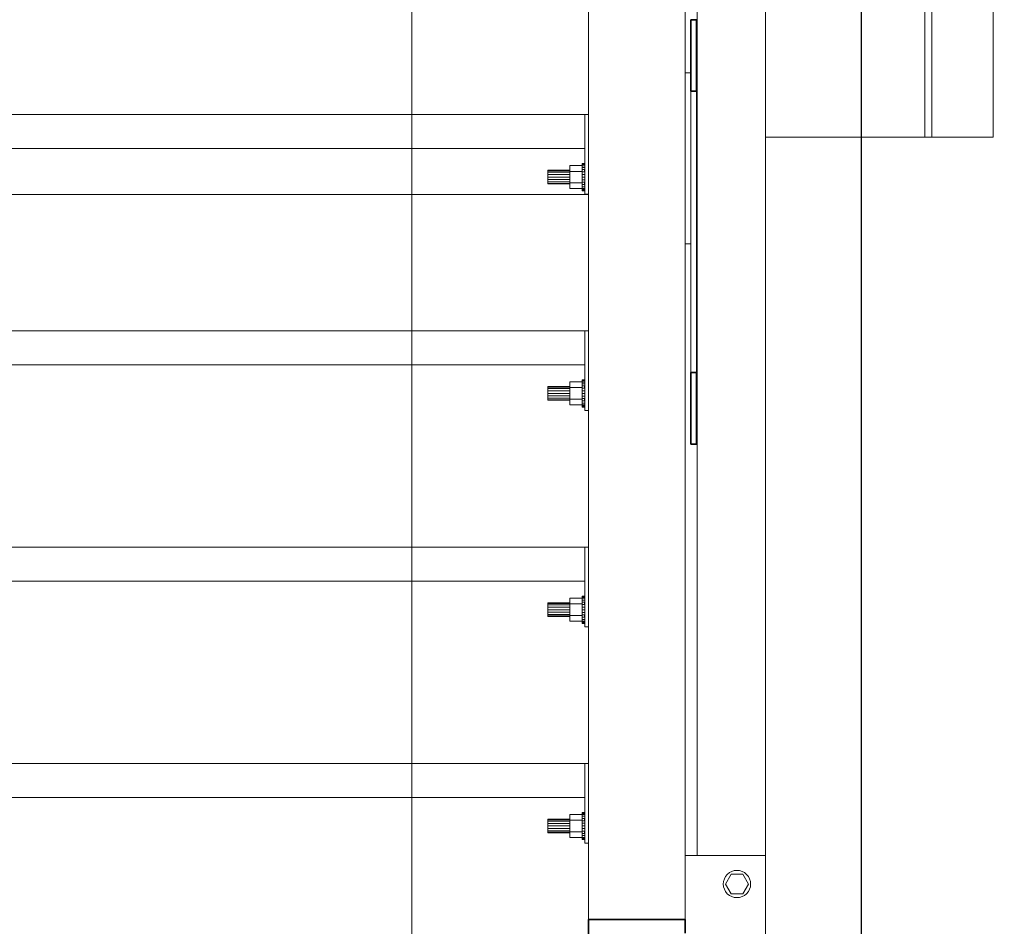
# Model space of a CAD drawing. Header units: millimetres. Extents: x -3176 to 162662, y -36434 to 57907.
# Tile 34 of 155: x 82784 to 83649, y 2107 to 2904. Entities that reach past the tile are written whole.
import ezdxf

# ---------------------------------------------------------------- set-up
doc = ezdxf.new("R2010")
doc.units = ezdxf.units.MM
doc.linetypes.add('DASHED', pattern=[0.75, 0.5, -0.25])
doc.layers.get('0').update_dxf_attribs({"lineweight": 5})
for name, color, linetype, lineweight in [('!UG_kształtki', 10, 'Continuous', 30), ('!UG_Pomocnicza', 7, 'Continuous', 5), ('1-Sheet - 32170-CIV-6170-DW-2035-015-02 - PRZEKROJE A-A - B-B$0$A-COLS', 8, 'Continuous', 0), ('1-Sheet - 32170-CIV-6170-DW-2035-015-02 - PRZEKROJE A-A - B-B$0$A-GENM', 8, 'Continuous', 0), ('1-Sheet - 32170-CIV-6170-DW-2035-015-02 - PRZEKROJE A-A - B-B$0$A-WALL', 8, 'Continuous', 0), ('1-Sheet - 32170-CIV-6170-DW-2035-015-02 - PRZEKROJE A-A - B-B$0$Q-SPCQ', 8, 'Continuous', 0), ('1-Sheet - 32170-CIV-6170-DW-2035-015-02 - PRZEKROJE A-A - B-B$0$S-BEAM', 8, 'Continuous', 0), ('G-ANNO-SYMB', 111, 'DASHED', 9)]:
    doc.layers.add(name, color=color, linetype=linetype, lineweight=lineweight)
doc.styles.get("Standard").update_dxf_attribs({"font": 'arial.ttf'})
doc.dimstyles.get("Standard").update_dxf_attribs({"dimtxt": 100, "dimasz": 100, "dimexe": 0.18, "dimexo": 2, "dimgap": 0.09, "dimtad": 1, "dimdec": 0, "dimzin": 0, "dimdsep": 46, "dimtxsty": 'Standard', "dimblk": 'OBLIQUE', "dimcen": 0, "dimdle": 0.5, "dimclrd": 256, "dimclrt": 256, "dimadec": 0, "dimazin": 0, "dimtfac": 1, "dimtdec": 0, "dimtofl": 0, "dimtmove": 1, "dimatfit": 3, "dimldrblk": 'OBLIQUE', "dimfxl": 1, "dimtfillclr": 256, "dimtolj": 1, "dimtzin": 0, "dimlwd": -1, "dimarcsym": 0})

# ---------------------------------------------------------------- blocks, each defined once
blk = doc.blocks.new('_OBLIQUE')
at = {"color": 0, "linetype": 'ByBlock'}
blk.add_line((-0.5, -0.5), (0.5, 0.5), dxfattribs=at)
blk = doc.blocks.new('*D35')
at = {"layer": '!UG_Pomocnicza', "transparency": 16777216}
blk.add_line((82378.09, 4246.92), (83524.07, 4246.92), dxfattribs=at)
at = {"layer": '!UG_Pomocnicza', "color": 0, "lineweight": -2, "transparency": 16777216}
for p, q in [((82378.59, 4248.92), (82378.59, 4247.1)), ((83523.57, -245.74), (83523.57, 4247.1))]:
    blk.add_line(p, q, dxfattribs=at)
at = {"layer": 'Defpoints', "color": 0, "transparency": 16777216}
for p in [(82378.59, 4246.92), (83523.57, 4246.92), (83523.57, -247.74)]:
    blk.add_point(p, dxfattribs=at)
at = {"layer": '!UG_Pomocnicza', "transparency": 16777216, "xscale": 100, "yscale": 100, "zscale": 100, "rotation": 180}
blk.add_blockref('_OBLIQUE', (82378.59, 4246.92), dxfattribs=at)
at = {"layer": '!UG_Pomocnicza', "transparency": 16777216, "xscale": 100, "yscale": 100, "zscale": 100}
blk.add_blockref('_OBLIQUE', (83523.57, 4246.92), dxfattribs=at)
at = {"layer": '!UG_Pomocnicza', "transparency": 16777216, "insert": (82951.08, 4298.07), "char_height": 100, "attachment_point": 5}
blk.add_mtext('\\A1;1145', dxfattribs=at)
blk = doc.blocks.new('*D36')
at = {"layer": '!UG_Pomocnicza', "transparency": 16777216}
blk.add_line((83523.57, 4246.92), (84295.07, 4246.92), dxfattribs=at)
at = {"layer": '!UG_Pomocnicza', "color": 0, "lineweight": -2, "transparency": 16777216}
for p, q in [((83524.07, 4248.92), (83524.07, 4247.1)), ((84294.57, -351.74), (84294.57, 4247.1))]:
    blk.add_line(p, q, dxfattribs=at)
at = {"layer": 'Defpoints', "color": 0, "transparency": 16777216}
for p in [(83524.07, 4246.92), (84294.57, 4246.92), (84294.57, -353.74)]:
    blk.add_point(p, dxfattribs=at)
at = {"layer": '!UG_Pomocnicza', "transparency": 16777216, "xscale": 100, "yscale": 100, "zscale": 100, "rotation": 180}
blk.add_blockref('_OBLIQUE', (83524.07, 4246.92), dxfattribs=at)
at = {"layer": '!UG_Pomocnicza', "transparency": 16777216, "xscale": 100, "yscale": 100, "zscale": 100}
blk.add_blockref('_OBLIQUE', (84294.57, 4246.92), dxfattribs=at)
at = {"layer": '!UG_Pomocnicza', "transparency": 16777216, "insert": (83909.32, 4298.07), "char_height": 100, "attachment_point": 5}
blk.add_mtext('\\A1;770', dxfattribs=at)
blk = doc.blocks.new('1-Sheet - 32170-CIV-6170-DW-2035-015-02 - PRZEKROJE A-A - B-B')
at = {"layer": '1-Sheet - 32170-CIV-6170-DW-2035-015-02 - PRZEKROJE A-A - B-B$0$A-COLS'}
for p, q in [((8358.509, 280.044), (8358.509, 406.213)), ((8363.909, 280.044), (8363.909, 403.213)), ((8357.909, 344.043), (8357.909, 280.044)), ((8343.909, 319.882), (8343.909, 216.937)), ((8337.909, 216.937), (8337.909, 315.332)), ((8358.109, 280.044), (8357.909, 280.044)), ((8358.109, 280.044), (8358.509, 280.044)), ((8359.309, 280.044), (8358.509, 280.044)), ((8363.509, 280.044), (8359.309, 280.044)), ((8363.509, 280.044), (8363.909, 280.044))]:
    blk.add_line(p, q, dxfattribs=at)
at = {"layer": '1-Sheet - 32170-CIV-6170-DW-2035-015-02 - PRZEKROJE A-A - B-B$0$A-GENM', "lineweight": 25}
for p, q in [((8337.359, 290.364), (8337.359, 284.084)), ((8337.859, 284.084), (8337.859, 290.364)), ((8337.359, 284.084), (8337.859, 284.084)), ((8337.859, 259.364), (8337.359, 259.364)), ((8337.359, 259.364), (8337.359, 253.084)), ((8337.859, 253.084), (8337.859, 259.364)), ((8337.359, 253.084), (8337.859, 253.084))]:
    blk.add_line(p, q, dxfattribs=at)
at = {"layer": '1-Sheet - 32170-CIV-6170-DW-2035-015-02 - PRZEKROJE A-A - B-B$0$A-GENM'}
for p, q in [((8337.359, 284.084), (8337.359, 259.364)), ((8337.859, 284.084), (8337.859, 259.364)), ((8328.009, 277.241), (8328.009, 277.036)), ((8328.009, 277.241), (8328.009, 277.036)), ((8328.009, 277.241), (8328.009, 277.036)), ((8328.009, 276.046), (8328.009, 275.841)), ((8328.009, 276.046), (8328.009, 275.841)), ((8328.009, 276.046), (8328.009, 275.841)), ((8328.009, 258.239), (8328.009, 257.992)), ((8328.009, 258.239), (8328.009, 258.034)), ((8328.009, 258.239), (8328.009, 258.034)), ((8328.009, 257.043), (8328.009, 256.838)), ((8328.009, 257.043), (8328.009, 256.838)), ((8328.009, 257.043), (8328.009, 256.838)), ((8328.009, 239.236), (8328.009, 239.031)), ((8328.009, 239.236), (8328.009, 239.031)), ((8328.009, 239.236), (8328.009, 239.031)), ((8328.009, 238.041), (8328.009, 237.836)), ((8328.009, 238.041), (8328.009, 237.836)), ((8328.009, 238.041), (8328.009, 237.836)), ((8328.009, 220.233), (8328.009, 220.028)), ((8328.009, 220.233), (8328.009, 220.028)), ((8328.009, 220.233), (8328.009, 220.028)), ((8328.009, 219.038), (8328.009, 218.833)), ((8328.009, 219.038), (8328.009, 218.833)), ((8328.009, 219.038), (8328.009, 218.833))]:
    blk.add_line(p, q, dxfattribs=at)
at = {"layer": '1-Sheet - 32170-CIV-6170-DW-2035-015-02 - PRZEKROJE A-A - B-B$0$A-WALL'}
blk.add_line((8328.359, 275), (8248.359, 275), dxfattribs=at)
at = {"layer": '1-Sheet - 32170-CIV-6170-DW-2035-015-02 - PRZEKROJE A-A - B-B$0$Q-SPCQ'}
for p, q in [((8327.809, 277.718), (8327.809, 277.741)), ((8327.809, 277.741), (8328.059, 277.741)), ((8327.809, 277.741), (8327.809, 277.718)), ((8327.809, 277.718), (8327.809, 277.741)), ((8327.809, 277.741), (8328.059, 277.741)), ((8327.809, 277.741), (8327.809, 277.718)), ((8327.809, 277.65), (8327.809, 277.718)), ((8327.809, 277.718), (8328.059, 277.718)), ((8327.809, 277.718), (8328.059, 277.718)), ((8327.809, 277.718), (8327.809, 277.65)), ((8327.809, 277.65), (8327.809, 277.718)), ((8327.809, 277.718), (8328.059, 277.718)), ((8327.809, 277.718), (8328.059, 277.718)), ((8327.809, 277.718), (8327.809, 277.65)), ((8327.809, 277.539), (8327.809, 277.65)), ((8327.809, 277.65), (8328.059, 277.65)), ((8327.809, 277.65), (8328.059, 277.65)), ((8327.809, 277.65), (8327.809, 277.539)), ((8327.809, 277.539), (8327.809, 277.65)), ((8327.809, 277.65), (8328.059, 277.65)), ((8327.809, 277.65), (8328.059, 277.65)), ((8327.809, 277.65), (8327.809, 277.539)), ((8324.809, 277.141), (8326.729, 277.141)), ((8324.809, 277.141), (8324.809, 277.095)), ((8324.809, 277.095), (8326.729, 277.095)), ((8324.809, 277.095), (8324.809, 276.965)), ((8324.809, 276.965), (8326.729, 276.965)), ((8324.809, 276.965), (8324.809, 276.771)), ((8324.809, 276.771), (8326.729, 276.771)), ((8324.809, 276.771), (8324.809, 276.541)), ((8326.729, 277.543), (8326.729, 277.042)), ((8327.809, 277.543), (8326.729, 277.543)), ((8326.729, 277.042), (8326.729, 276.04)), ((8327.809, 277.042), (8326.729, 277.042)), ((8327.809, 277.042), (8327.809, 277.543)), ((8327.809, 277.539), (8328.059, 277.539)), ((8327.809, 277.539), (8328.059, 277.539)), ((8327.809, 277.539), (8327.809, 277.39)), ((8327.809, 277.539), (8328.059, 277.539)), ((8327.809, 277.539), (8328.059, 277.539)), ((8327.809, 277.39), (8328.059, 277.39)), ((8327.809, 277.39), (8328.059, 277.39)), ((8327.809, 277.39), (8327.809, 277.208)), ((8327.809, 277.39), (8328.059, 277.39)), ((8327.809, 277.39), (8328.059, 277.39)), ((8327.809, 277.208), (8328.059, 277.208)), ((8327.809, 277.208), (8328.059, 277.208)), ((8327.809, 277.208), (8327.809, 277)), ((8327.809, 277.208), (8328.059, 277.208)), ((8327.809, 277.208), (8328.059, 277.208)), ((8327.809, 277), (8328.059, 277)), ((8327.809, 277), (8327.809, 276.775)), ((8327.809, 276.775), (8328.059, 276.775)), ((8327.809, 276.775), (8327.809, 276.541)), ((8326.729, 276.541), (8324.809, 276.541)), ((8324.809, 276.541), (8324.809, 276.311)), ((8324.809, 276.311), (8326.729, 276.311)), ((8324.809, 276.311), (8324.809, 276.117)), ((8324.809, 276.117), (8326.729, 276.117)), ((8324.809, 276.117), (8324.809, 275.987)), ((8324.809, 275.987), (8326.729, 275.987)), ((8324.809, 275.987), (8324.809, 275.941)), ((8324.809, 275.941), (8326.729, 275.941)), ((8326.729, 276.04), (8326.729, 275.54)), ((8327.809, 276.04), (8326.729, 276.04)), ((8328.059, 276.541), (8327.809, 276.541)), ((8327.809, 276.541), (8327.809, 276.307)), ((8327.809, 276.307), (8328.059, 276.307)), ((8327.809, 276.307), (8327.809, 276.082)), ((8327.809, 276.082), (8328.059, 276.082)), ((8327.809, 276.082), (8327.809, 275.874)), ((8327.809, 275.54), (8327.809, 276.04)), ((8327.809, 275.874), (8328.059, 275.874)), ((8327.809, 275.874), (8327.809, 275.692)), ((8327.809, 275.874), (8328.059, 275.874)), ((8327.809, 275.874), (8328.059, 275.874)), ((8327.809, 275.874), (8328.059, 275.874)), ((8327.809, 275.54), (8326.729, 275.54)), ((8327.809, 275.692), (8328.059, 275.692)), ((8327.809, 275.692), (8327.809, 275.543)), ((8327.809, 275.692), (8328.059, 275.692)), ((8327.809, 275.692), (8328.059, 275.692)), ((8327.809, 275.692), (8328.059, 275.692)), ((8327.809, 275.543), (8328.059, 275.543)), ((8327.809, 275.543), (8327.809, 275.432)), ((8327.809, 275.432), (8327.809, 275.543)), ((8327.809, 275.543), (8328.059, 275.543)), ((8327.809, 275.543), (8328.059, 275.543)), ((8327.809, 275.543), (8327.809, 275.432)), ((8327.809, 275.432), (8327.809, 275.543)), ((8327.809, 275.543), (8328.059, 275.543)), ((8327.809, 275.432), (8328.059, 275.432)), ((8327.809, 275.432), (8327.809, 275.364)), ((8327.809, 275.364), (8327.809, 275.432)), ((8327.809, 275.432), (8328.059, 275.432)), ((8327.809, 275.432), (8328.059, 275.432)), ((8327.809, 275.432), (8327.809, 275.364)), ((8327.809, 275.364), (8327.809, 275.432)), ((8327.809, 275.432), (8328.059, 275.432)), ((8327.809, 275.364), (8328.059, 275.364)), ((8327.809, 275.364), (8327.809, 275.341)), ((8327.809, 275.341), (8327.809, 275.364)), ((8327.809, 275.364), (8328.059, 275.364)), ((8327.809, 275.364), (8328.059, 275.364)), ((8327.809, 275.364), (8327.809, 275.341)), ((8327.809, 275.341), (8327.809, 275.364)), ((8327.809, 275.364), (8328.059, 275.364)), ((8327.809, 275.341), (8328.059, 275.341)), ((8327.809, 275.341), (8328.059, 275.341)), ((8326.729, 258.54), (8326.729, 258.039)), ((8327.809, 258.54), (8326.729, 258.54)), ((8327.809, 258.715), (8327.809, 258.738)), ((8327.809, 258.738), (8328.059, 258.738)), ((8327.809, 258.738), (8327.809, 258.715)), ((8327.809, 258.715), (8327.809, 258.738)), ((8327.809, 258.738), (8328.059, 258.738)), ((8327.809, 258.738), (8327.809, 258.715)), ((8327.809, 258.647), (8327.809, 258.715)), ((8327.809, 258.715), (8328.059, 258.715)), ((8327.809, 258.715), (8328.059, 258.715)), ((8327.809, 258.715), (8327.809, 258.647)), ((8327.809, 258.647), (8327.809, 258.715)), ((8327.809, 258.715), (8328.059, 258.715)), ((8327.809, 258.715), (8328.059, 258.715)), ((8327.809, 258.715), (8327.809, 258.647)), ((8327.809, 258.536), (8327.809, 258.647)), ((8327.809, 258.647), (8328.059, 258.647)), ((8327.809, 258.647), (8328.059, 258.647)), ((8327.809, 258.647), (8327.809, 258.536)), ((8327.809, 258.536), (8327.809, 258.647)), ((8327.809, 258.647), (8328.059, 258.647)), ((8327.809, 258.647), (8328.059, 258.647)), ((8327.809, 258.647), (8327.809, 258.536)), ((8327.809, 258.039), (8327.809, 258.54)), ((8327.809, 258.536), (8328.059, 258.536)), ((8327.809, 258.536), (8328.059, 258.536)), ((8327.809, 258.536), (8327.809, 258.387)), ((8327.809, 258.536), (8328.059, 258.536)), ((8327.809, 258.536), (8328.059, 258.536)), ((8324.809, 258.138), (8326.729, 258.138)), ((8324.809, 258.138), (8324.809, 258.093)), ((8324.809, 258.093), (8326.729, 258.093)), ((8324.809, 258.093), (8324.809, 257.963)), ((8324.809, 257.963), (8326.729, 257.963)), ((8324.809, 257.963), (8324.809, 257.768)), ((8324.809, 257.768), (8326.729, 257.768)), ((8324.809, 257.768), (8324.809, 257.538)), ((8326.729, 258.039), (8326.729, 257.038)), ((8327.809, 258.039), (8326.729, 258.039)), ((8327.809, 258.387), (8328.059, 258.387)), ((8327.809, 258.387), (8328.059, 258.387)), ((8327.809, 258.387), (8327.809, 258.205)), ((8327.809, 258.387), (8328.059, 258.387)), ((8327.809, 258.387), (8328.059, 258.387)), ((8327.809, 258.205), (8328.059, 258.205)), ((8327.809, 258.205), (8328.059, 258.205)), ((8327.809, 258.205), (8327.809, 257.998)), ((8327.809, 258.205), (8328.059, 258.205)), ((8327.809, 258.205), (8328.059, 258.205)), ((8327.809, 257.988), (8327.809, 258.039)), ((8327.809, 257.998), (8328.059, 257.998)), ((8327.809, 257.998), (8327.809, 257.773)), ((8327.809, 257.773), (8328.059, 257.773)), ((8327.809, 257.773), (8327.809, 257.538)), ((8326.729, 257.538), (8324.809, 257.538)), ((8324.809, 257.538), (8324.809, 257.309)), ((8324.809, 257.309), (8326.729, 257.309)), ((8324.809, 257.309), (8324.809, 257.114)), ((8324.809, 257.114), (8326.729, 257.114)), ((8324.809, 257.114), (8324.809, 256.984)), ((8324.809, 256.984), (8326.729, 256.984)), ((8324.809, 256.984), (8324.809, 256.938)), ((8324.809, 256.938), (8326.729, 256.938)), ((8326.729, 257.038), (8326.729, 256.537)), ((8327.809, 257.038), (8326.729, 257.038)), ((8328.059, 257.538), (8327.809, 257.538)), ((8327.809, 257.538), (8327.809, 257.304)), ((8327.809, 257.304), (8328.059, 257.304)), ((8327.809, 257.304), (8327.809, 257.079)), ((8327.809, 257.079), (8328.059, 257.079)), ((8327.809, 257.079), (8327.809, 256.872)), ((8327.809, 256.537), (8327.809, 257.038)), ((8327.809, 256.872), (8328.059, 256.872)), ((8327.809, 256.872), (8327.809, 256.69)), ((8327.809, 256.872), (8328.059, 256.872)), ((8327.809, 256.872), (8328.059, 256.872)), ((8327.809, 256.872), (8328.059, 256.872)), ((8327.809, 256.537), (8326.729, 256.537)), ((8327.809, 256.69), (8328.059, 256.69)), ((8327.809, 256.69), (8327.809, 256.541)), ((8327.809, 256.69), (8328.059, 256.69)), ((8327.809, 256.69), (8328.059, 256.69)), ((8327.809, 256.69), (8328.059, 256.69)), ((8327.809, 256.541), (8328.059, 256.541)), ((8327.809, 256.541), (8327.809, 256.43)), ((8327.809, 256.43), (8327.809, 256.541)), ((8327.809, 256.541), (8328.059, 256.541)), ((8327.809, 256.541), (8328.059, 256.541)), ((8327.809, 256.541), (8327.809, 256.43)), ((8327.809, 256.43), (8327.809, 256.541)), ((8327.809, 256.541), (8328.059, 256.541)), ((8327.809, 256.43), (8328.059, 256.43)), ((8327.809, 256.43), (8327.809, 256.362)), ((8327.809, 256.362), (8327.809, 256.43)), ((8327.809, 256.43), (8328.059, 256.43)), ((8327.809, 256.43), (8328.059, 256.43)), ((8327.809, 256.43), (8327.809, 256.362)), ((8327.809, 256.362), (8327.809, 256.43)), ((8327.809, 256.43), (8328.059, 256.43)), ((8327.809, 256.362), (8328.059, 256.362)), ((8327.809, 256.362), (8327.809, 256.338)), ((8327.809, 256.338), (8327.809, 256.362)), ((8327.809, 256.362), (8328.059, 256.362)), ((8327.809, 256.362), (8328.059, 256.362)), ((8327.809, 256.362), (8327.809, 256.338)), ((8327.809, 256.338), (8327.809, 256.362)), ((8327.809, 256.362), (8328.059, 256.362)), ((8327.809, 256.338), (8328.059, 256.338)), ((8327.809, 256.338), (8328.059, 256.338)), ((8326.729, 239.537), (8326.729, 239.037)), ((8327.809, 239.537), (8326.729, 239.537)), ((8327.809, 239.713), (8327.809, 239.736)), ((8327.809, 239.736), (8328.059, 239.736)), ((8327.809, 239.736), (8327.809, 239.713)), ((8327.809, 239.713), (8327.809, 239.736)), ((8327.809, 239.736), (8328.059, 239.736)), ((8327.809, 239.736), (8327.809, 239.713)), ((8327.809, 239.645), (8327.809, 239.713)), ((8327.809, 239.713), (8328.059, 239.713)), ((8327.809, 239.713), (8328.059, 239.713)), ((8327.809, 239.713), (8327.809, 239.645)), ((8327.809, 239.645), (8327.809, 239.713)), ((8327.809, 239.713), (8328.059, 239.713)), ((8327.809, 239.713), (8328.059, 239.713)), ((8327.809, 239.713), (8327.809, 239.645)), ((8327.809, 239.534), (8327.809, 239.645)), ((8327.809, 239.645), (8328.059, 239.645)), ((8327.809, 239.645), (8328.059, 239.645)), ((8327.809, 239.645), (8327.809, 239.534)), ((8327.809, 239.534), (8327.809, 239.645)), ((8327.809, 239.645), (8328.059, 239.645)), ((8327.809, 239.645), (8328.059, 239.645)), ((8327.809, 239.645), (8327.809, 239.534)), ((8327.809, 239.037), (8327.809, 239.537)), ((8327.809, 239.534), (8328.059, 239.534)), ((8327.809, 239.534), (8328.059, 239.534)), ((8327.809, 239.534), (8327.809, 239.384)), ((8327.809, 239.534), (8328.059, 239.534)), ((8327.809, 239.534), (8328.059, 239.534)), ((8324.809, 239.136), (8326.729, 239.136)), ((8324.809, 239.136), (8324.809, 239.09)), ((8324.809, 239.09), (8326.729, 239.09)), ((8324.809, 239.09), (8324.809, 238.96)), ((8324.809, 238.96), (8326.729, 238.96)), ((8324.809, 238.96), (8324.809, 238.766)), ((8324.809, 238.766), (8326.729, 238.766)), ((8324.809, 238.766), (8324.809, 238.536)), ((8326.729, 239.037), (8326.729, 238.035)), ((8327.809, 239.037), (8326.729, 239.037)), ((8327.809, 239.384), (8328.059, 239.384)), ((8327.809, 239.384), (8328.059, 239.384)), ((8327.809, 239.384), (8327.809, 239.203)), ((8327.809, 239.384), (8328.059, 239.384)), ((8327.809, 239.384), (8328.059, 239.384)), ((8327.809, 239.203), (8328.059, 239.203)), ((8327.809, 239.203), (8328.059, 239.203)), ((8327.809, 239.203), (8327.809, 238.995)), ((8327.809, 239.203), (8328.059, 239.203)), ((8327.809, 239.203), (8328.059, 239.203)), ((8327.809, 238.995), (8328.059, 238.995)), ((8327.809, 238.995), (8327.809, 238.77)), ((8327.809, 238.77), (8328.059, 238.77)), ((8327.809, 238.77), (8327.809, 238.536)), ((8326.729, 238.536), (8324.809, 238.536)), ((8324.809, 238.536), (8324.809, 238.306)), ((8324.809, 238.306), (8326.729, 238.306)), ((8324.809, 238.306), (8324.809, 238.112)), ((8324.809, 238.112), (8326.729, 238.112)), ((8324.809, 238.112), (8324.809, 237.982)), ((8324.809, 237.982), (8326.729, 237.982)), ((8324.809, 237.982), (8324.809, 237.936)), ((8324.809, 237.936), (8326.729, 237.936)), ((8326.729, 238.035), (8326.729, 237.534)), ((8327.809, 238.035), (8326.729, 238.035)), ((8328.059, 238.536), (8327.809, 238.536)), ((8327.809, 238.536), (8327.809, 238.302)), ((8327.809, 238.302), (8328.059, 238.302)), ((8327.809, 238.302), (8327.809, 238.077)), ((8327.809, 238.077), (8328.059, 238.077)), ((8327.809, 238.077), (8327.809, 237.869)), ((8327.809, 237.534), (8327.809, 238.035)), ((8327.809, 237.869), (8328.059, 237.869)), ((8327.809, 237.869), (8327.809, 237.687)), ((8327.809, 237.869), (8328.059, 237.869)), ((8327.809, 237.869), (8328.059, 237.869)), ((8327.809, 237.869), (8328.059, 237.869)), ((8327.809, 237.534), (8326.729, 237.534)), ((8327.809, 237.687), (8328.059, 237.687)), ((8327.809, 237.687), (8327.809, 237.538)), ((8327.809, 237.687), (8328.059, 237.687)), ((8327.809, 237.687), (8328.059, 237.687)), ((8327.809, 237.687), (8328.059, 237.687)), ((8327.809, 237.538), (8328.059, 237.538)), ((8327.809, 237.538), (8327.809, 237.427)), ((8327.809, 237.427), (8327.809, 237.538)), ((8327.809, 237.538), (8328.059, 237.538)), ((8327.809, 237.538), (8328.059, 237.538)), ((8327.809, 237.538), (8327.809, 237.427)), ((8327.809, 237.427), (8327.809, 237.538)), ((8327.809, 237.538), (8328.059, 237.538)), ((8327.809, 237.427), (8328.059, 237.427)), ((8327.809, 237.427), (8327.809, 237.359)), ((8327.809, 237.359), (8327.809, 237.427)), ((8327.809, 237.427), (8328.059, 237.427)), ((8327.809, 237.427), (8328.059, 237.427)), ((8327.809, 237.427), (8327.809, 237.359)), ((8327.809, 237.359), (8327.809, 237.427)), ((8327.809, 237.427), (8328.059, 237.427)), ((8327.809, 237.359), (8328.059, 237.359)), ((8327.809, 237.359), (8327.809, 237.336)), ((8327.809, 237.336), (8327.809, 237.359)), ((8327.809, 237.359), (8328.059, 237.359)), ((8327.809, 237.359), (8328.059, 237.359)), ((8327.809, 237.359), (8327.809, 237.336)), ((8327.809, 237.336), (8327.809, 237.359)), ((8327.809, 237.359), (8328.059, 237.359)), ((8327.809, 237.336), (8328.059, 237.336)), ((8327.809, 237.336), (8328.059, 237.336)), ((8326.729, 220.535), (8326.729, 220.034)), ((8327.809, 220.535), (8326.729, 220.535)), ((8327.809, 220.71), (8327.809, 220.733)), ((8327.809, 220.733), (8328.059, 220.733)), ((8327.809, 220.733), (8327.809, 220.71)), ((8327.809, 220.71), (8327.809, 220.733)), ((8327.809, 220.733), (8328.059, 220.733)), ((8327.809, 220.733), (8327.809, 220.71)), ((8327.809, 220.642), (8327.809, 220.71)), ((8327.809, 220.71), (8328.059, 220.71)), ((8327.809, 220.71), (8328.059, 220.71)), ((8327.809, 220.71), (8327.809, 220.642)), ((8327.809, 220.642), (8327.809, 220.71)), ((8327.809, 220.71), (8328.059, 220.71)), ((8327.809, 220.71), (8328.059, 220.71)), ((8327.809, 220.71), (8327.809, 220.642)), ((8327.809, 220.531), (8327.809, 220.642)), ((8327.809, 220.642), (8328.059, 220.642)), ((8327.809, 220.642), (8328.059, 220.642)), ((8327.809, 220.642), (8327.809, 220.531)), ((8327.809, 220.531), (8327.809, 220.642)), ((8327.809, 220.642), (8328.059, 220.642)), ((8327.809, 220.642), (8328.059, 220.642)), ((8327.809, 220.642), (8327.809, 220.531)), ((8327.809, 220.034), (8327.809, 220.535)), ((8327.809, 220.531), (8328.059, 220.531)), ((8327.809, 220.531), (8328.059, 220.531)), ((8327.809, 220.531), (8327.809, 220.382)), ((8327.809, 220.531), (8328.059, 220.531)), ((8327.809, 220.531), (8328.059, 220.531)), ((8324.809, 220.133), (8326.729, 220.133)), ((8324.809, 220.133), (8324.809, 220.088)), ((8324.809, 220.088), (8326.729, 220.088)), ((8324.809, 220.088), (8324.809, 219.958)), ((8324.809, 219.958), (8326.729, 219.958)), ((8324.809, 219.958), (8324.809, 219.763)), ((8324.809, 219.763), (8326.729, 219.763)), ((8324.809, 219.763), (8324.809, 219.533)), ((8326.729, 220.034), (8326.729, 219.033)), ((8327.809, 220.034), (8326.729, 220.034)), ((8327.809, 220.382), (8328.059, 220.382)), ((8327.809, 220.382), (8328.059, 220.382)), ((8327.809, 220.382), (8327.809, 220.2)), ((8327.809, 220.382), (8328.059, 220.382)), ((8327.809, 220.382), (8328.059, 220.382)), ((8327.809, 220.2), (8328.059, 220.2)), ((8327.809, 220.2), (8328.059, 220.2)), ((8327.809, 220.2), (8327.809, 219.993)), ((8327.809, 220.2), (8328.059, 220.2)), ((8327.809, 220.2), (8328.059, 220.2)), ((8327.809, 219.993), (8328.059, 219.993)), ((8327.809, 219.993), (8327.809, 219.767)), ((8327.809, 219.767), (8328.059, 219.767)), ((8327.809, 219.767), (8327.809, 219.533)), ((8326.729, 219.533), (8324.809, 219.533)), ((8324.809, 219.533), (8324.809, 219.304)), ((8324.809, 219.304), (8326.729, 219.304)), ((8324.809, 219.304), (8324.809, 219.109)), ((8324.809, 219.109), (8326.729, 219.109)), ((8324.809, 219.109), (8324.809, 218.979)), ((8324.809, 218.979), (8326.729, 218.979)), ((8324.809, 218.979), (8324.809, 218.933)), ((8324.809, 218.933), (8326.729, 218.933)), ((8326.729, 219.033), (8326.729, 218.532)), ((8327.809, 219.033), (8326.729, 219.033)), ((8328.059, 219.533), (8327.809, 219.533)), ((8327.809, 219.533), (8327.809, 219.299)), ((8327.809, 219.299), (8328.059, 219.299)), ((8327.809, 219.299), (8327.809, 219.074)), ((8327.809, 219.074), (8328.059, 219.074)), ((8327.809, 219.074), (8327.809, 218.867)), ((8327.809, 218.532), (8327.809, 219.033)), ((8327.809, 218.867), (8328.059, 218.867)), ((8327.809, 218.867), (8327.809, 218.685)), ((8327.809, 218.867), (8328.059, 218.867)), ((8327.809, 218.867), (8328.059, 218.867)), ((8327.809, 218.867), (8328.059, 218.867)), ((8327.809, 218.532), (8326.729, 218.532)), ((8327.809, 218.685), (8328.059, 218.685)), ((8327.809, 218.685), (8327.809, 218.536)), ((8327.809, 218.685), (8328.059, 218.685)), ((8327.809, 218.685), (8328.059, 218.685)), ((8327.809, 218.685), (8328.059, 218.685)), ((8327.809, 218.536), (8328.059, 218.536)), ((8327.809, 218.536), (8327.809, 218.425)), ((8327.809, 218.425), (8327.809, 218.536)), ((8327.809, 218.536), (8328.059, 218.536)), ((8327.809, 218.536), (8328.059, 218.536)), ((8327.809, 218.536), (8327.809, 218.425)), ((8327.809, 218.425), (8327.809, 218.536)), ((8327.809, 218.536), (8328.059, 218.536)), ((8327.809, 218.425), (8328.059, 218.425)), ((8327.809, 218.425), (8327.809, 218.356)), ((8327.809, 218.356), (8327.809, 218.425)), ((8327.809, 218.425), (8328.059, 218.425)), ((8327.809, 218.425), (8328.059, 218.425)), ((8327.809, 218.425), (8327.809, 218.356)), ((8327.809, 218.356), (8327.809, 218.425)), ((8327.809, 218.425), (8328.059, 218.425)), ((8327.809, 218.356), (8328.059, 218.356)), ((8327.809, 218.356), (8327.809, 218.333)), ((8327.809, 218.333), (8327.809, 218.356)), ((8327.809, 218.356), (8328.059, 218.356)), ((8327.809, 218.356), (8328.059, 218.356)), ((8327.809, 218.356), (8327.809, 218.333)), ((8327.809, 218.333), (8327.809, 218.356)), ((8327.809, 218.356), (8328.059, 218.356)), ((8327.809, 218.333), (8328.059, 218.333)), ((8327.809, 218.333), (8328.059, 218.333)), ((8340.408, 214.437), (8340.908, 215.304)), ((8340.561, 215.285), (8340.742, 215.435)), ((8340.742, 215.435), (8340.561, 215.285)), ((8340.742, 215.435), (8340.95, 215.545)), ((8340.95, 215.545), (8340.742, 215.435)), ((8340.908, 215.304), (8341.91, 215.304)), ((8340.95, 215.545), (8341.175, 215.614)), ((8341.175, 215.614), (8340.95, 215.545)), ((8341.175, 215.614), (8341.409, 215.637)), ((8341.409, 215.637), (8341.175, 215.614)), ((8341.409, 215.637), (8341.643, 215.614)), ((8341.643, 215.614), (8341.409, 215.637)), ((8341.643, 215.614), (8341.868, 215.545)), ((8341.868, 215.545), (8341.643, 215.614)), ((8341.868, 215.545), (8342.076, 215.435)), ((8342.076, 215.435), (8341.868, 215.545)), ((8341.91, 215.304), (8342.411, 214.437)), ((8342.076, 215.435), (8342.258, 215.285)), ((8342.258, 215.285), (8342.076, 215.435)), ((8340.209, 214.437), (8340.232, 214.671)), ((8340.232, 214.203), (8340.209, 214.437)), ((8340.209, 214.437), (8340.232, 214.205)), ((8340.232, 214.671), (8340.3, 214.896)), ((8340.3, 214.896), (8340.232, 214.671)), ((8340.3, 214.896), (8340.411, 215.103)), ((8340.411, 215.103), (8340.3, 214.896)), ((8340.908, 213.569), (8340.408, 214.437)), ((8340.411, 215.103), (8340.561, 215.285)), ((8340.561, 215.285), (8340.411, 215.103)), ((8342.411, 214.437), (8341.91, 213.569)), ((8342.258, 215.285), (8342.407, 215.103)), ((8342.407, 215.103), (8342.258, 215.285)), ((8342.407, 215.103), (8342.518, 214.896)), ((8342.518, 214.896), (8342.407, 215.103)), ((8342.518, 214.896), (8342.586, 214.671)), ((8342.586, 214.671), (8342.518, 214.896)), ((8342.586, 214.671), (8342.609, 214.437)), ((8342.609, 214.437), (8342.586, 214.203)), ((8342.586, 214.205), (8342.609, 214.437)), ((8340.3, 213.978), (8340.232, 214.203)), ((8340.232, 214.203), (8340.3, 213.978)), ((8340.411, 213.77), (8340.3, 213.978)), ((8340.3, 213.978), (8340.411, 213.77)), ((8340.561, 213.588), (8340.411, 213.77)), ((8340.411, 213.77), (8340.561, 213.588)), ((8340.742, 213.439), (8340.561, 213.588)), ((8340.561, 213.588), (8340.742, 213.439)), ((8341.91, 213.569), (8340.908, 213.569)), ((8342.258, 213.588), (8342.076, 213.439)), ((8342.076, 213.439), (8342.258, 213.588)), ((8342.407, 213.77), (8342.258, 213.588)), ((8342.258, 213.588), (8342.407, 213.77)), ((8342.518, 213.978), (8342.407, 213.77)), ((8342.407, 213.77), (8342.518, 213.978)), ((8342.586, 214.203), (8342.518, 213.978)), ((8342.518, 213.978), (8342.586, 214.203)), ((8340.95, 213.328), (8340.742, 213.439)), ((8340.742, 213.439), (8340.95, 213.328)), ((8341.175, 213.26), (8340.95, 213.328)), ((8340.95, 213.328), (8341.175, 213.26)), ((8341.409, 213.237), (8341.175, 213.26)), ((8341.175, 213.26), (8341.409, 213.237)), ((8341.643, 213.26), (8341.409, 213.237)), ((8341.409, 213.237), (8341.643, 213.26)), ((8341.868, 213.328), (8341.643, 213.26)), ((8341.643, 213.26), (8341.868, 213.328)), ((8342.076, 213.439), (8341.868, 213.328)), ((8341.868, 213.328), (8342.076, 213.439))]:
    blk.add_line(p, q, dxfattribs=at)
at = {"layer": '1-Sheet - 32170-CIV-6170-DW-2035-015-02 - PRZEKROJE A-A - B-B$0$S-BEAM'}
for p, q in [((8328.359, 211.324), (8328.359, 298.044)), ((8336.859, 211.324), (8336.859, 298.044)), ((8337.359, 285.685), (8336.859, 285.685)), ((8337.359, 259.364), (8337.359, 284.084)), ((8337.859, 259.364), (8337.859, 284.084)), ((8248.659, 282.041), (8328.059, 282.041)), ((8328.059, 279.041), (8328.059, 282.041)), ((8328.059, 275.041), (8328.059, 282.041)), ((8328.359, 282.041), (8328.059, 282.041)), ((8343.909, 280.044), (8357.909, 280.044)), ((8328.059, 279.041), (8248.659, 279.041)), ((8328.059, 275.041), (8328.359, 275.041)), ((8336.859, 270.685), (8337.359, 270.685)), ((8248.659, 263.038), (8328.059, 263.038)), ((8328.059, 260.038), (8328.059, 263.038)), ((8328.059, 256.038), (8328.059, 263.038)), ((8328.359, 263.038), (8328.059, 263.038)), ((8328.059, 260.038), (8248.659, 260.038)), ((8328.059, 256.038), (8328.359, 256.038)), ((8248.659, 244.036), (8328.059, 244.036)), ((8328.059, 241.036), (8328.059, 244.036)), ((8328.059, 237.036), (8328.059, 244.036)), ((8328.359, 244.036), (8328.059, 244.036)), ((8328.059, 241.036), (8248.659, 241.036)), ((8328.059, 237.036), (8328.359, 237.036)), ((8248.659, 225.033), (8328.059, 225.033)), ((8328.059, 222.033), (8328.059, 225.033)), ((8328.059, 218.033), (8328.059, 225.033)), ((8328.359, 225.033), (8328.059, 225.033)), ((8328.059, 222.033), (8248.659, 222.033)), ((8328.059, 218.033), (8328.359, 218.033)), ((8343.909, 216.937), (8336.859, 216.937)), ((8343.909, 201.937), (8343.909, 216.937))]:
    blk.add_line(p, q, dxfattribs=at)
at = {"layer": '1-Sheet - 32170-CIV-6170-DW-2035-015-02 - PRZEKROJE A-A - B-B$0$S-BEAM', "lineweight": 35}
for p, q in [((8337.359, 290.364), (8337.359, 284.084)), ((8337.859, 290.364), (8337.359, 290.364)), ((8337.859, 284.084), (8337.859, 290.364)), ((8337.359, 284.084), (8337.859, 284.084)), ((8337.359, 259.364), (8337.359, 253.084)), ((8337.859, 259.364), (8337.359, 259.364)), ((8337.859, 253.084), (8337.859, 259.364)), ((8337.359, 253.084), (8337.859, 253.084)), ((8328.359, 211.324), (8328.359, 181.178)), ((8336.859, 211.324), (8328.359, 211.324)), ((8336.859, 210.117), (8336.859, 211.324))]:
    blk.add_line(p, q, dxfattribs=at)

msp = doc.modelspace()

# ---------------------------------------------------------------- linework, layer by layer
at = {"layer": 'G-ANNO-SYMB', "color": 18, "true_color": 0x000000}
msp.add_line((83128.59, -3144.01), (83128.59, 9454.92), dxfattribs=at)

# ---------------------------------------------------------------- block references
at = {"layer": '!UG_kształtki', "xscale": 10, "yscale": 10, "zscale": 10}
msp.add_blockref('1-Sheet - 32170-CIV-6170-DW-2035-015-02 - PRZEKROJE A-A - B-B', (0, 0), dxfattribs=at)

# ---------------------------------------------------------------- dimensions: what is measured, and where the dimension line sits
at = {"layer": '!UG_Pomocnicza'}
for base, p1, p2, picture, middle in [((83523.57, 4246.92), (82378.59, 4246.92), (83523.57, -247.74), '*D35', (82951.08, 4298.07)), ((84294.572517, 4246.921357), (83524.072524, 4246.921357), (84294.572517, -353.740693), '*D36', (83909.32252, 4298.068656))]:
    dim = msp.add_linear_dim(base=base, p1=p1, p2=p2, dimstyle='Standard', dxfattribs=at)
    dim.commit()
    dim.dimension.update_dxf_attribs({"geometry": picture, "text_midpoint": middle})

doc.saveas('drawing.dxf')
